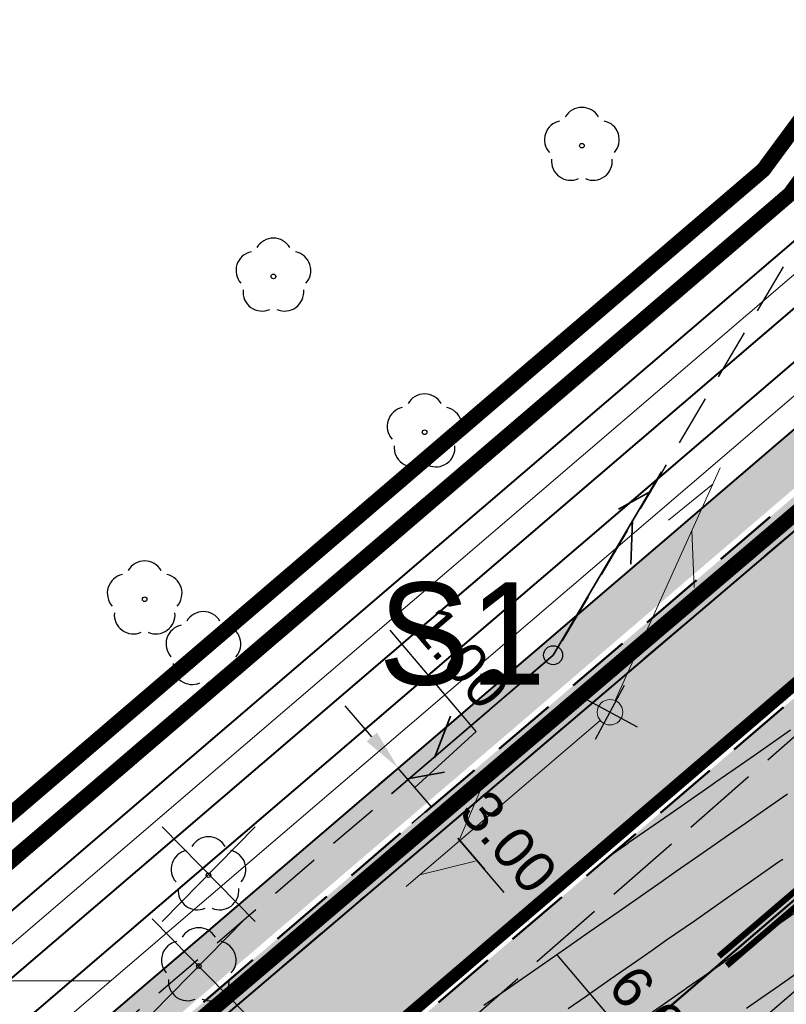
# Model space of a CAD drawing. Header units: metres. Extents: x 7429064 to 7431133, y 5709479 to 5714472.
# Tile 87 of 176: x 7429601 to 7429616, y 5709950 to 5709969. Entities that reach past the tile are written whole.
import ezdxf

# ---------------------------------------------------------------- set-up
doc = ezdxf.new("R2010")
doc.units = ezdxf.units.M
for name, pattern in [('1', [0]), ('12', [3, 1, -1, 0, -1]), ('2_KTCR01', [1.5, 1, -0.5]), ('2_KTJZ01', [2, 1.5, -0.5]), ('3_KTJZ01', [2, 1.5, -0.5]), ('4_SUPT_01', [0]), ('7_SUPT_01', [0]), ('8_SUPT_01', [0]), ('CENTER2', [1.125, 0.75, -0.125, 0.125, -0.125]), ('DASHED', [19.05, 12.7, -6.35]), ('HIDDEN', [0.375, 0.25, -0.125])]:
    doc.linetypes.add(name, pattern=pattern)
for name, color, linetype, lineweight in [('#proj słupy', 1, 'Continuous', 30), ('#proj. światłowód', 1, '2_KTCR01', 18), ('__AMprojkantech', 20, 'DASHED', 35), ('_D_7_PAS DROGOWY-LINIA ROZGR TEREN INW', 222, 'HIDDEN', 50), ('_D_7_PAS DROGOWY_PODZIAL', 1, 'Continuous', 50), ('_D_7_TEREN NIEZBEDNY DLA OB_BUD', 252, 'HIDDEN', 50), ('_D_8_Wymiary', 7, 'Continuous', 20), ('_skarpy', 84, 'Continuous', 40), ('_wycinka_ZUDP', 1, 'Continuous', 30), ('D_1_KOCIE OCZKA', 7, 'Continuous', 50), ('gaPoziome', 7, 'Continuous', 30), ('GMINA_L_0', 252, '12', 35), ('KRAWĘŻNIK BETONOWY 12_25 WYN 0 CM', 250, 'DASHED', 50), ('KRZYZE_L_0', 252, '1', 18), ('KTJZ_L_0', 252, '2_KTJZ01', 30), ('skarpa', 82, 'ŚLADY', 20), ('SUPM_T_0', 252, 'Continuous', 15), ('SUPT_L_0', 252, '4_SUPT_01', 18), ('SUPT_L_0_a', 252, '8_SUPT_01', 18)]:
    doc.layers.add(name, color=color, linetype=linetype, lineweight=lineweight)
for name, color, linetype in [('_1_Mapa', 7, 'Continuous'), ('_1_X-REFY', 7, 'Continuous'), ('C-TEREN', 7, 'Continuous'), ('D_1_LINIA_OPIS_ZJAZDY', 7, 'Continuous'), ('zzz.gaHSDomyslna', 7, 'Continuous')]:
    doc.layers.add(name, color=color, linetype=linetype)
doc.layers.add('_Brudnopis', color=22, linetype='Continuous', lineweight=50, plot=False)
doc.layers.add('D_2_HECZ_JEZDNIA KR3- NOWA KONSTRUKCJA', color=7, linetype='Continuous', lineweight=13, true_color=0x99e6ff, transparency=0.3)
doc.layers.add('D_2_HECZ_JEZDNIA KR3- NOWA KONSTRUKCJA G4', color=7, linetype='Continuous', lineweight=13, true_color=0xbdbdbd, transparency=0.3)
for name, color, linetype, lineweight, true_color in [('DZIALKA_L_0', 7, '1', 40, 0x008000), ('HECZ DROGI ROWEROWE', 7, 'Continuous', 13, 0xff8a8a), ('OBOP_T_1_a', 7, 'Continuous', 30, 0x008000)]:
    doc.layers.add(name, color=color, linetype=linetype, lineweight=lineweight, true_color=true_color)
doc.styles.add('major_arial', font='arial.ttf')
doc.styles.add('Styl Arial', font='arial.ttf', dxfattribs={"width": 0.8, "height": 0.9})
doc.linetypes.add('ŚLADY', pattern='A,3.81,[130,ltypeshp.shx,S=6.35,R=0,X=0,Y=0],3.81', length=7.62)
doc.dimstyles.new('1_500', dxfattribs={"dimtxt": 0.9, "dimasz": 1, "dimexe": 0.18, "dimexo": 0, "dimgap": 0.2, "dimtad": 4, "dimzin": 0, "dimdsep": 46, "dimtxsty": 'Styl Arial', "dimcen": 0.25, "dimclrd": 256, "dimclre": 256, "dimclrt": 256, "dimazin": 0, "dimtfac": 1, "dimtix": 1, "dimtmove": 1, "dimatfit": 3, "dimfxl": 0.18, "dimtolj": 1, "dimtzin": 0, "dimlwd": -1, "dimlwe": -1, "dimarcsym": 0})
doc.dimstyles.new('major_500', dxfattribs={"dimtxt": 0.8, "dimasz": 0.8, "dimexe": 0.5, "dimexo": 1, "dimgap": 0.3, "dimtad": 1, "dimzin": 1, "dimdsep": 46, "dimtxsty": 'major_arial', "dimcen": 0, "dimse1": 1, "dimse2": 1, "dimaunit": 1, "dimadec": 1, "dimazin": 0, "dimtfac": 1, "dimtix": 1, "dimtmove": 0, "dimatfit": 3, "dimfxl": 2, "dimfxlon": 1, "dimtolj": 1, "dimarcsym": 0})

# ---------------------------------------------------------------- blocks, each defined once
blk = doc.blocks.new('*D30')
at = {"layer": '_D_8_Wymiary', "transparency": 16777216}
blk.add_line((7429605.609, 5709940.657), (7429607.892, 5709937.599), dxfattribs=at)
blk.add_solid([(7429607.958, 5709937.649), (7429607.825, 5709937.549), (7429608.191, 5709937.198)], dxfattribs=at)
at = {"layer": 'Defpoints', "color": 0, "transparency": 16777216}
for p in [(7429590.245, 5709961.239), (7429608.191, 5709937.198)]:
    blk.add_point(p, dxfattribs=at)
at = {"layer": '_D_8_Wymiary', "transparency": 16777216, "insert": (7429606.152, 5709938.994), "char_height": 0.9, "attachment_point": 5, "rotation": 126.7395, "style": 'Styl Arial'}
blk.add_mtext('\\A1;R30.00', dxfattribs=at)
blk = doc.blocks.new('*D31')
at = {"layer": '_D_8_Wymiary', "color": 0, "lineweight": -2, "transparency": 16777216}
for p, q in [((7429617.128, 5709950.025), (7429616.39, 5709950.888)), ((7429605.927, 5709941.275), (7429616.107, 5709949.988)), ((7429605.732, 5709940.272), (7429604.994, 5709941.134))]:
    blk.add_line(p, q, dxfattribs=at)
at = {"layer": '_D_8_Wymiary', "color": 0, "transparency": 16777216}
for points in [[(7429616.021, 5709950.089), (7429616.194, 5709949.886), (7429616.715, 5709950.508)], [(7429605.84, 5709941.376), (7429606.014, 5709941.173), (7429605.319, 5709940.754)]]:
    blk.add_solid(points, dxfattribs=at)
at = {"layer": 'Defpoints', "color": 0, "transparency": 16777216}
for p in [(7429616.715, 5709950.508), (7429617.779, 5709949.265), (7429606.383, 5709939.512)]:
    blk.add_point(p, dxfattribs=at)
at = {"layer": '_D_8_Wymiary', "color": 0, "transparency": 16777216, "insert": (7429610.557, 5709946.169), "char_height": 0.8, "attachment_point": 5, "rotation": 40.559, "style": 'major_arial'}
blk.add_mtext('\\A1;15.00', dxfattribs=at)
blk = doc.blocks.new('*D50')
at = {"layer": '_D_8_Wymiary', "color": 0, "lineweight": -2, "transparency": 16777216}
for p, q in [((7429570.955, 5709917.088), (7429569.055, 5709915.462)), ((7429569.956, 5709915.18), (7429572.817, 5709911.837)), ((7429573.337, 5709911.229), (7429572.957, 5709910.904))]:
    blk.add_line(p, q, dxfattribs=at)
at = {"layer": '_D_8_Wymiary', "color": 0, "transparency": 16777216}
for points in [[(7429570.057, 5709915.266), (7429569.854, 5709915.093), (7429569.435, 5709915.787)], [(7429572.918, 5709911.923), (7429572.715, 5709911.75), (7429573.337, 5709911.229)]]:
    blk.add_solid(points, dxfattribs=at)
at = {"layer": 'Defpoints', "color": 0, "transparency": 16777216}
for p in [(7429625.541, 5709963.807), (7429573.437, 5709911.315), (7429573.337, 5709911.229)]:
    blk.add_point(p, dxfattribs=at)
at = {"layer": '_D_8_Wymiary', "color": 0, "transparency": 16777216, "insert": (7429571.924, 5709913.969), "char_height": 0.8, "attachment_point": 5, "rotation": 310.559, "style": 'major_arial'}
blk.add_mtext('\\A1;6.00', dxfattribs=at)
blk = doc.blocks.new('*D61')
at = {"layer": '_D_8_Wymiary', "color": 0, "lineweight": -2, "transparency": 16777216}
for p, q in [((7429610.718, 5709951.118), (7429611.099, 5709951.442)), ((7429614.086, 5709947.16), (7429611.237, 5709950.509)), ((7429614.604, 5709946.551), (7429614.223, 5709946.227))]:
    blk.add_line(p, q, dxfattribs=at)
at = {"layer": '_D_8_Wymiary', "color": 0, "transparency": 16777216}
for points in [[(7429611.338, 5709950.595), (7429611.135, 5709950.422), (7429610.718, 5709951.118)], [(7429614.187, 5709947.247), (7429613.984, 5709947.074), (7429614.604, 5709946.551)]]:
    blk.add_solid(points, dxfattribs=at)
at = {"layer": 'Defpoints', "color": 0, "transparency": 16777216}
for p in [(7429610.718, 5709951.118), (7429610.359, 5709950.812), (7429615.149, 5709947.015)]:
    blk.add_point(p, dxfattribs=at)
at = {"layer": '_D_8_Wymiary', "color": 0, "transparency": 16777216, "insert": (7429613.201, 5709949.294), "char_height": 0.8, "attachment_point": 5, "rotation": 310.3916, "style": 'major_arial'}
blk.add_mtext('\\A1;6.00', dxfattribs=at)
blk = doc.blocks.new('*D78')
at = {"layer": '_D_8_Wymiary', "color": 0, "lineweight": -2, "transparency": 16777216}
for p, q in [((7429567.485, 5709918.067), (7429567.864, 5709918.392)), ((7429568.915, 5709916.395), (7429568.005, 5709917.459)), ((7429570.955, 5709917.088), (7429569.055, 5709915.462))]:
    blk.add_line(p, q, dxfattribs=at)
at = {"layer": '_D_8_Wymiary', "color": 0, "transparency": 16777216}
for points in [[(7429568.106, 5709917.546), (7429567.904, 5709917.372), (7429567.485, 5709918.067)], [(7429569.016, 5709916.482), (7429568.814, 5709916.309), (7429569.435, 5709915.787)]]:
    blk.add_solid(points, dxfattribs=at)
at = {"layer": 'Defpoints', "color": 0, "transparency": 16777216}
for p in [(7429625.541, 5709963.807), (7429567.485, 5709918.067), (7429567.456, 5709918.042)]:
    blk.add_point(p, dxfattribs=at)
at = {"layer": '_D_8_Wymiary', "color": 0, "transparency": 16777216, "insert": (7429568.998, 5709917.388), "char_height": 0.8, "attachment_point": 5, "rotation": 310.559, "style": 'major_arial'}
blk.add_mtext('\\A1;3.00', dxfattribs=at)
blk = doc.blocks.new('*D80')
at = {"layer": '_D_8_Wymiary', "color": 0, "lineweight": -2, "transparency": 16777216}
for p, q in [((7429608.773, 5709953.404), (7429608.392, 5709953.08)), ((7429610.2, 5709951.727), (7429609.291, 5709952.795)), ((7429610.718, 5709951.118), (7429611.099, 5709951.442))]:
    blk.add_line(p, q, dxfattribs=at)
at = {"layer": '_D_8_Wymiary', "color": 0, "transparency": 16777216}
for points in [[(7429609.393, 5709952.881), (7429609.19, 5709952.708), (7429608.773, 5709953.404)], [(7429610.301, 5709951.814), (7429610.098, 5709951.641), (7429610.718, 5709951.118)]]:
    blk.add_solid(points, dxfattribs=at)
at = {"layer": 'Defpoints', "color": 0, "transparency": 16777216}
for p in [(7429608.773, 5709953.404), (7429608.817, 5709953.441), (7429610.359, 5709950.812)]:
    blk.add_point(p, dxfattribs=at)
at = {"layer": '_D_8_Wymiary', "color": 0, "transparency": 16777216, "insert": (7429610.285, 5709952.72), "char_height": 0.8, "attachment_point": 5, "rotation": 310.3916, "style": 'major_arial'}
blk.add_mtext('\\A1;3.00', dxfattribs=at)
blk = doc.blocks.new('*D81')
at = {"layer": '_D_8_Wymiary', "color": 0, "lineweight": -2, "transparency": 16777216}
for p, q in [((7429609.651, 5709954.885), (7429607.966, 5709956.866)), ((7429607.607, 5709954.775), (7429607.088, 5709955.384)), ((7429608.449, 5709953.785), (7429609.651, 5709954.885)), ((7429608.125, 5709954.166), (7429607.744, 5709953.842)), ((7429608.773, 5709953.404), (7429608.125, 5709954.166)), ((7429608.773, 5709953.404), (7429608.125, 5709954.166)), ((7429608.773, 5709953.404), (7429608.392, 5709953.08)), ((7429609.291, 5709952.795), (7429609.81, 5709952.186))]:
    blk.add_line(p, q, dxfattribs=at)
at = {"layer": '_D_8_Wymiary', "color": 0, "transparency": 16777216}
for points in [[(7429607.708, 5709954.861), (7429607.505, 5709954.689), (7429608.125, 5709954.166)], [(7429609.393, 5709952.881), (7429609.19, 5709952.708), (7429608.773, 5709953.404)]]:
    blk.add_solid(points, dxfattribs=at)
at = {"layer": 'Defpoints', "color": 0, "transparency": 16777216}
for p in [(7429608.125, 5709954.166), (7429608.137, 5709954.176), (7429608.817, 5709953.441)]:
    blk.add_point(p, dxfattribs=at)
at = {"layer": '_D_8_Wymiary', "color": 0, "transparency": 16777216, "insert": (7429609.348, 5709956.335), "char_height": 0.8, "attachment_point": 5, "rotation": 310.3916, "style": 'major_arial'}
blk.add_mtext('\\A1;1.00', dxfattribs=at)
blk = doc.blocks.new('A$C59100B2D')
at = {"layer": '_wycinka_ZUDP'}
for points in [[(0.701, -0.713), (-0.701, 0.713)], [(-0.7, -0.713), (0.701, 0.713)]]:
    blk.add_lwpolyline(points, dxfattribs=at)
blk = doc.blocks.new('4_OBOP02_01')
at = {"linetype": 'Continuous'}
blk.add_circle((0, 0), 0.045, dxfattribs=at)
for centre, start, end in [((0, 0.375), 30.1401, 149.8599), ((-0.357, 0.116), 102.1445, 221.86), ((0.357, 0.116), 318.14, 77.8555), ((-0.22, -0.303), 174.1482, 293.8542), ((0.22, -0.303), 246.1458, 5.8518)]:
    blk.add_arc(centre, 0.375, start, end, dxfattribs=at)
blk = doc.blocks.new('7_SUSM04_01')
at = {"linetype": 'Continuous'}
blk.add_circle((0, 0), 0.25, dxfattribs=at)
blk = doc.blocks.new('X-ref_MDCP_Szara')
at = {"layer": 'DZIALKA_L_0', "linetype": '1'}
blk.add_line((7429660.24, 5709996.55), (7429435.86, 5709805.65), dxfattribs=at)
at = {"layer": 'GMINA_L_0', "linetype": '12'}
blk.add_line((7429435.86, 5709805.65), (7429660.24, 5709996.55), dxfattribs=at)
at = {"layer": 'KRZYZE_L_0', "linetype": '1'}
blk.add_line((7429597.5, 5709950), (7429602.5, 5709950), dxfattribs=at)
at = {"layer": 'KTJZ_L_0', "linetype": '3_KTJZ01'}
blk.add_line((7429597.29, 5709938.53), (7429619.9, 5709958.3), dxfattribs=at)
at = {"layer": 'SUPT_L_0', "linetype": '7_SUPT_01'}
for p, q in [((7429608.282, 5709951.846), (7429612.08, 5709955.097)), ((7429609.307, 5709952.724), (7429609.742, 5709953.754)), ((7429608.548, 5709952.074), (7429609.632, 5709952.344))]:
    blk.add_line(p, q, dxfattribs=at)
at = {"layer": 'SUPT_L_0_a', "linetype": '8_SUPT_01'}
for p, q in [((7429612.373, 5709955.488), (7429614.429, 5709960.046)), ((7429613.418, 5709959.021), (7429614.285, 5709959.726)), ((7429613.918, 5709957.698), (7429613.874, 5709958.815))]:
    blk.add_line(p, q, dxfattribs=at)
at = {"layer": 'OBOP_T_1_a'}
for p in [(7429611.72, 5709966.35), (7429605.68, 5709963.79), (7429608.64, 5709960.74), (7429603.16, 5709957.47), (7429604.31, 5709956.48), (7429604.41, 5709952.07), (7429604.22, 5709950.29)]:
    blk.add_blockref('4_OBOP02_01', p, dxfattribs=at)
at = {"layer": 'SUPM_T_0'}
blk.add_blockref('7_SUSM04_01', (7429612.27, 5709955.26), dxfattribs=at)
blk = doc.blocks.new('#LEWO')
at = {"layer": '__AMprojkantech', "linetype": '1'}
for p, q in [((-2.31, 0.414), (-3.074, 0.002)), ((-0.005, 0.005), (-4.177, 0.018)), ((-3.116, -0.339), (-3.744, 0.033))]:
    blk.add_line(p, q, dxfattribs=at)
blk = doc.blocks.new('#PRAWO')
at = {"layer": '__AMprojkantech', "linetype": '1'}
for p, q in [((3.153, 1.559, 0.002), (3.783, 1.189, 0.002)), ((0.045, 1.201, 0.002), (4.216, 1.206, 0.002)), ((2.351, 0.802, 0.002), (3.113, 1.217, 0.002))]:
    blk.add_line(p, q, dxfattribs=at)
blk = doc.blocks.new('X-ref_Oświetlenie i teletechnika')
at = {"layer": '#proj słupy', "lineweight": 30}
for p, q in [((7429611.984, 5709954.73), (7429612.556, 5709955.79)), ((7429611.74, 5709955.546), (7429612.8, 5709954.974))]:
    blk.add_line(p, q, dxfattribs=at)
at = {"layer": '#proj słupy', "linetype": '1'}
blk.add_circle((7429611.157, 5709956.376), 0.186, dxfattribs=at)
at = {"layer": '#proj. światłowód', "lineweight": 30, "flags": 128}
blk.add_lwpolyline([(7429617.95, 5709967.85), (7429611.163, 5709956.371), (7429573.165, 5709923.859), (7429535.247, 5709891.397), (7429497.339, 5709858.957), (7429459.29, 5709826.673), (7429421.225, 5709794.375), (7429383.144, 5709762.063), (7429345.12, 5709729.801), (7429305.765, 5709699.935), (7429266.407, 5709683.285), (7429226.48, 5709664.88)], dxfattribs=at)
at = {"layer": '#proj słupy', "lineweight": 30}
for name, p, rotation in [('#PRAWO', (7429612.168, 5709955.724, -0.002), 59.32421703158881), ('#LEWO', (7429611.165, 5709956.375), 40.79288941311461)]:
    blk.add_blockref(name, p, dxfattribs=dict(at, rotation=rotation))
at = {"layer": '#proj słupy', "color": 0, "linetype": 'Continuous', "lineweight": 40, "insert": (7429607.741, 5709957.799), "char_height": 2, "attachment_point": 1}
blk.add_mtext_dynamic_manual_height_columns('S1', width=2.28781, gutter_width=1, heights=[0], dxfattribs=at)
blk = doc.blocks.new('gaHSPos')
at = {"color": 0, "linetype": 'Continuous', "lineweight": 0}
blk.add_point((0, 0), dxfattribs=at)
blk = doc.blocks.new('*U269')
at = {"layer": 'zzz.gaHSDomyslna', "color": 140}
for points in [[(4.545, 4.048, 0.12, 0.12, 0), (-0.078, 0.091, 0.12, 0.12, 0)], [(4.701, 3.866, 0.12, 0.12, 0), (0.078, -0.091, 0.12, 0.12, 0)]]:
    blk.add_lwpolyline(points, format="xyseb", dxfattribs=at)
at = {"color": 140}
for p in [(4.623, 3.957), (0, 0)]:
    blk.add_blockref('gaHSPos', p, dxfattribs=at)
blk = doc.blocks.new('*U272')
at = {"color": 140}
blk.add_blockref('gaHSPos', (33.352, 28.545), dxfattribs=at)
blk = doc.blocks.new('*U211')
at = {"layer": 'zzz.gaHSDomyslna', "color": 140}
blk.add_lwpolyline([(0, 0, 0.24, 0.24, 0), (59.489, 50.476, 0.24, 0.24, 0), (179.447, 153.144, 0.24, 0.24, 0)], format="xyseb", dxfattribs=at)
blk = doc.blocks.new('spearator')
at = {"layer": 'D_1_KOCIE OCZKA'}
h = blk.add_hatch(color=12, dxfattribs=at)
h.dxf.hatch_style = 1
edge = h.paths.add_edge_path()
edge.add_line((7429810.877, 5710121.625), (7429811.641, 5710122.271))
edge.add_arc((7429811.592, 5710122.328), 0.075, 310.2315, 490.2315)
edge.add_line((7429811.544, 5710122.386), (7429810.781, 5710121.74))
edge.add_arc((7429810.829, 5710121.683), 0.075, 130.2315, 310.2315)
at = {"layer": 'D_1_KOCIE OCZKA', "lineweight": 18, "flags": 128}
blk.add_lwpolyline([(7429810.877, 5710121.625), (7429811.641, 5710122.271, 1), (7429811.544, 5710122.386), (7429810.781, 5710121.74, 1)], format="xyb", close=True, dxfattribs=at)
blk = doc.blocks.new('X-ref_SOR')
at = {"layer": 'D_1_KOCIE OCZKA', "rotation": 0.327517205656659}
for p in [(32563.265, -42546.037), (32559.77, -42549.028)]:
    blk.add_blockref('spearator', p, dxfattribs=at)
at = {"layer": 'gaPoziome'}
for name, p in [('*U211', (7429440.741, 5709806.344)), ('*U269', (7429614.479, 5709950.39)), ('*U272', (7429581.127, 5709921.845))]:
    blk.add_blockref(name, p, dxfattribs=at)
blk = doc.blocks.new('x-ref_warstwice')
at = {"layer": 'C-TEREN', "color": 42, "linetype": 'HIDDEN', "lineweight": 25, "ltscale": 10}
for points, elevation in [([(7429615.803, 5709954.907), (7429615.096, 5709954.415), (7429614.34, 5709953.889), (7429614.271, 5709953.84), (7429614.206, 5709953.795), (7429613.446, 5709953.266), (7429612.634, 5709952.7), (7429612.621, 5709952.692), (7429612.61, 5709952.684), (7429612.265, 5709952.444)], 179.36), ([(7429615.746, 5709953.655), (7429615.275, 5709953.327), (7429614.921, 5709953.081), (7429614.59, 5709952.85), (7429614.096, 5709952.506), (7429613.568, 5709952.139), (7429613.272, 5709951.932), (7429612.994, 5709951.739), (7429612.447, 5709951.358), (7429611.862, 5709950.951), (7429611.622, 5709950.784), (7429611.398, 5709950.627), (7429610.797, 5709950.209), (7429610.156, 5709949.763), (7429609.973, 5709949.635), (7429609.801, 5709949.516)], 179.38), ([(7429616.157, 5709951.516), (7429615.397, 5709950.987), (7429614.584, 5709950.421), (7429614.572, 5709950.413), (7429614.561, 5709950.405), (7429614.216, 5709950.165), (7429613.762, 5709949.849), (7429613.747, 5709949.838), (7429613.731, 5709949.827), (7429612.923, 5709949.264)], 179.42), ([(7429616.047, 5709950.227), (7429615.519, 5709949.86), (7429615.222, 5709949.653), (7429614.945, 5709949.46)], 179.44)]:
    blk.add_lwpolyline(points, dxfattribs=dict(at, elevation=elevation))
at = {"layer": 'C-TEREN', "color": 46, "linetype": 'Continuous', "lineweight": 30, "elevation": 179.4}
blk.add_lwpolyline([(7429615.653, 5709952.378), (7429615.571, 5709952.321), (7429614.975, 5709951.905), (7429614.747, 5709951.747), (7429614.503, 5709951.577), (7429613.922, 5709951.172), (7429613.378, 5709950.794), (7429613.097, 5709950.598), (7429612.797, 5709950.389), (7429612.272, 5709950.024), (7429611.782, 5709949.682), (7429611.448, 5709949.45)], dxfattribs=at)
blk = doc.blocks.new('*D143')
at = {"layer": '_D_8_Wymiary', "transparency": 16777216}
blk.add_line((7429619.379, 5709969.237), (7429622.655, 5709967.279), dxfattribs=at)
blk.add_arc((7429605.918, 5709977.285), 20, 324.5953, 329.3844, dxfattribs=at)
blk.add_solid([(7429622.697, 5709967.35), (7429622.612, 5709967.207), (7429623.084, 5709967.022)], dxfattribs=at)
at = {"layer": 'Defpoints', "color": 0, "transparency": 16777216}
for p in [(7429605.918, 5709977.285), (7429623.084, 5709967.022)]:
    blk.add_point(p, dxfattribs=at)
at = {"layer": '_D_8_Wymiary', "transparency": 16777216, "insert": (7429620.515, 5709967.906), "char_height": 0.9, "attachment_point": 5, "rotation": 149.1265, "style": 'Styl Arial'}
blk.add_mtext('\\A1;R20.00', dxfattribs=at)
blk = doc.blocks.new('OŚ_Dąbrowskiego_1')
at = {"layer": '_D_8_Wymiary', "color": 1, "linetype": 'CENTER2', "lineweight": 35, "flags": 128}
blk.add_lwpolyline([(7429230.998, 5709660.664), (7429273.145, 5709676.622, 0.085629), (7429337.582, 5709714.618), (7429502.301, 5709854.381), (7429714.669, 5710036.139), (7429868.111, 5710165.952)], format="xyb", dxfattribs=at)

msp = doc.modelspace()

# ---------------------------------------------------------------- hatches: boundary and pattern name
at = {"layer": 'D_2_HECZ_JEZDNIA KR3- NOWA KONSTRUKCJA'}
h = msp.add_hatch(color=256, dxfattribs=at)
h.dxf.hatch_style = 1
edge = h.paths.add_edge_path()
edge.add_arc((7429610.557, 5709990.469), 30, 310.559, 314.2935)
edge.add_arc((7429610.557, 5709990.469), 30, 314.2935, 325.3941)
edge.add_line((7429635.249, 5709973.431), (7429635.899, 5709972.672))
edge.add_line((7429635.899, 5709972.672), (7429667.702, 5709999.89))
edge.add_line((7429667.702, 5709999.89), (7429675.246, 5710006.347))
edge.add_line((7429675.246, 5710006.347), (7429712.724, 5710038.423))
edge.add_line((7429712.724, 5710038.423), (7429823.828, 5710132.378))
edge.add_line((7429823.828, 5710132.378), (7429834.316, 5710141.377))
edge.add_line((7429834.316, 5710141.377), (7429846.156, 5710151.524))
edge.add_line((7429846.156, 5710151.524), (7429850.099, 5710146.734))
edge.add_line((7429850.099, 5710146.734), (7429838.187, 5710136.85))
edge.add_line((7429838.187, 5710136.85), (7429827.698, 5710127.833))
edge.add_line((7429827.698, 5710127.833), (7429716.613, 5710033.854))
edge.add_line((7429716.613, 5710033.854), (7429633.474, 5709962.699))
edge.add_arc((7429636.726, 5709958.9), 5, 130.559, 193.2571)
edge.add_line((7429631.859, 5709957.753), (7429636.051, 5709939.958))
edge.add_line((7429636.051, 5709939.958), (7429630.653, 5709938.888))
edge.add_line((7429630.653, 5709938.888), (7429629.491, 5709943.821))
edge.add_arc((7429623.651, 5709942.445), 6, 13.2571, 130.559)
edge.add_line((7429619.749, 5709947.003), (7429619.729, 5709946.986))
edge.add_line((7429619.729, 5709946.986), (7429617.779, 5709949.265))
edge.add_line((7429617.779, 5709949.265), (7429606.383, 5709939.512))
edge.add_line((7429606.383, 5709939.512), (7429594.274, 5709929.149))
edge.add_line((7429594.274, 5709929.149), (7429594.825, 5709928.314))
edge.add_line((7429594.825, 5709928.314), (7429589.708, 5709924.935))
edge.add_arc((7429606.237, 5709899.9), 30, 123.434, 130.559)
edge.add_line((7429586.73, 5709922.692), (7429529.23, 5709873.48))
edge.add_line((7429529.23, 5709873.48), (7429502.179, 5709850.343))
edge.add_line((7429502.179, 5709850.343), (7429339.523, 5709712.33))
edge.add_arc((7429194.822, 5709882.942), 223.711, 294.66533, 310.3021, ccw=False)
edge.add_arc((7429190.304, 5709894.737), 236.317, 290.79615, 294.46753, ccw=False)
edge.add_line((7429274.207, 5709673.816), (7429245.41, 5709663.13))
edge.add_line((7429245.41, 5709663.13), (7429242.106, 5709661.907))
edge.add_line((7429242.106, 5709661.907), (7429240.354, 5709666.717))
edge.add_line((7429240.354, 5709666.717), (7429244.254, 5709668.201))
edge.add_line((7429244.254, 5709668.201), (7429272.082, 5709679.428))
edge.add_arc((7429195.246, 5709882.369), 217, 290.73736, 310.31443)
edge.add_line((7429335.641, 5709716.905), (7429500.355, 5709856.664))
edge.add_line((7429500.355, 5709856.664), (7429629.269, 5709966.997))
edge.add_line((7429629.269, 5709966.997), (7429630.064, 5709967.677))
at = {"layer": 'D_2_HECZ_JEZDNIA KR3- NOWA KONSTRUKCJA G4'}
h = msp.add_hatch(color=256, dxfattribs=at)
h.dxf.hatch_style = 1
edge = h.paths.add_edge_path()
edge.add_line((7429436.829, 5709806.854), (7429498.316, 5709859.026))
edge.add_line((7429498.316, 5709859.026), (7429619.429, 5709962.682))
edge.add_line((7429619.429, 5709962.682), (7429618.857, 5709963.351))
edge.add_line((7429618.857, 5709963.351), (7429497.761, 5709859.709))
edge.add_line((7429497.761, 5709859.709), (7429436.185, 5709807.462))
edge.add_arc((7429439.235, 5709810.05), 4, 220.3144, 233.0231)
at = {"layer": 'HECZ DROGI ROWEROWE'}
h = msp.add_hatch(color=256, dxfattribs=at)
h.dxf.hatch_style = 1
edge = h.paths.add_edge_path()
edge.add_arc((7429796.82, 5710136.433), 20.404, 308.0322, 334.2528)
edge.add_arc((7429835.93, 5710116.897), 23.318, 143.7897, 152.7624, ccw=False)
edge.add_arc((7429839.325, 5710112.767), 28.527, 132.1511, 141.1238, ccw=False)
edge.add_line((7429820.181, 5710133.917), (7429834.124, 5710145.713))
edge.add_arc((7429837.354, 5710141.896), 5, 102.0154, 130.2315, ccw=False)
edge.add_line((7429836.313, 5710146.786), (7429842.063, 5710148.01))
edge.add_line((7429842.063, 5710148.01), (7429845.234, 5710150.73))
edge.add_line((7429845.234, 5710150.73), (7429843.045, 5710150.264))
edge.add_arc((7429842.629, 5710152.22), 2, 169.0596, 282.0154, ccw=False)
edge.add_line((7429840.665, 5710152.6), (7429846.908, 5710184.895))
edge.add_arc((7429848.38, 5710184.61), 1.5, 109.3988, 169.0596, ccw=False)
edge.add_line((7429847.882, 5710186.025), (7429848.854, 5710186.367))
edge.add_line((7429848.854, 5710186.367), (7429847.265, 5710191.424))
edge.add_line((7429847.265, 5710191.424), (7429846.903, 5710192.479))
edge.add_line((7429846.903, 5710192.479), (7429845.675, 5710198.449))
edge.add_arc((7429825.958, 5710195.082), 20.002, -10.9391, 9.6882, ccw=False)
edge.add_line((7429845.597, 5710191.287), (7429839.403, 5710159.242))
edge.add_arc((7429819.766, 5710163.038), 20, 310.2315, 349.0596, ccw=False)
edge.add_line((7429832.684, 5710147.769), (7429817.64, 5710135.042))
edge.add_arc((7429832.495, 5710117.483), 23, 130.2315, 151.7604)
edge.add_arc((7429794.613, 5710137.829), 20, 310.2315, 331.7604, ccw=False)
edge.add_line((7429807.531, 5710122.56), (7429710.78, 5710040.708))
edge.add_line((7429710.78, 5710040.708), (7429674.341, 5710009.522))
edge.add_arc((7429663.288, 5710022.437), 17, 303.434, 310.559, ccw=False)
edge.add_line((7429672.654, 5710008.25), (7429665.175, 5710003.312))
edge.add_arc((7429654.155, 5710020.002), 20, 287.2523, 303.434, ccw=False)
edge.add_line((7429660.087, 5710000.902), (7429655.396, 5709999.445))
edge.add_arc((7429662.069, 5709977.958), 22.5, 107.2523, 130.559)
edge.add_line((7429647.439, 5709995.052), (7429638.424, 5709987.337))
edge.add_arc((7429653.054, 5709970.242), 22.5, 130.559, 144.5953)
edge.add_line((7429634.715, 5709983.278), (7429621.962, 5709965.306))
edge.add_arc((7429606.364, 5709977.009), 19.5, 310.559, 323.1201, ccw=False)
edge.add_line((7429619.043, 5709962.194), (7429498.409, 5709858.948))
edge.add_line((7429498.409, 5709858.948), (7429409.747, 5709783.718))
edge.add_line((7429409.747, 5709783.718), (7429333.7, 5709719.193))
edge.add_arc((7429195.246, 5709882.369), 214, 294.99294, 310.31443, ccw=False)
edge.add_line((7429285.662, 5709688.408), (7429286.787, 5709685.755))
edge.add_arc((7429195.216, 5709882.43), 216.948, 294.96649, 310.31053)
edge.add_line((7429335.566, 5709716.997), (7429500.277, 5709856.756))
edge.add_line((7429500.277, 5709856.756), (7429621.38, 5709960.403))
edge.add_line((7429621.38, 5709960.403), (7429627.625, 5709965.748))
edge.add_line((7429627.625, 5709965.748), (7429629.904, 5709967.698))
edge.add_line((7429629.904, 5709967.698), (7429629.179, 5709968.529))
edge.add_arc((7429630.687, 5709969.843), 2, 144.5953, 221.0823, ccw=False)
edge.add_line((7429629.056, 5709971.002), (7429636.752, 5709981.829))
edge.add_arc((7429653.054, 5709970.242), 20, 130.559, 144.5953, ccw=False)
edge.add_line((7429640.049, 5709985.437), (7429649.631, 5709993.62))
edge.add_arc((7429662.069, 5709977.958), 20, 107.2523, 128.4533, ccw=False)
edge.add_line((7429656.137, 5709997.058), (7429665.185, 5709999.868))
edge.add_line((7429665.185, 5709999.868), (7429673.721, 5710005.504))
edge.add_arc((7429657.258, 5710030.439), 29.88, 303.434, 310.559)
edge.add_line((7429676.687, 5710007.738), (7429712.64, 5710038.509))
edge.add_line((7429712.64, 5710038.509), (7429809.391, 5710120.361))
edge.add_line((7429809.391, 5710120.361), (7429809.391, 5710120.361))

# ---------------------------------------------------------------- linework, layer by layer
at = {"layer": '_Brudnopis', "flags": 128}
msp.add_lwpolyline([(7429230.998, 5709660.664), (7429273.145, 5709676.622, 0.085605), (7429337.585, 5709714.618), (7429368.823, 5709741.125), (7429502.301, 5709854.381), (7429714.669, 5710036.139), (7429868.111, 5710165.952)], format="xyb", dxfattribs=at)
at = {"layer": '_D_7_PAS DROGOWY-LINIA ROZGR TEREN INW', "ltscale": 10, "const_width": 0.3, "flags": 128}
msp.add_lwpolyline([(7429287.498, 5709689.141), (7429307.71, 5709696.948), (7429435.698, 5709805.84), (7429660.078, 5709996.74), (7429836.288, 5710146.69)], dxfattribs=at)
at = {"layer": '_D_7_PAS DROGOWY_PODZIAL', "ltscale": 0.2, "const_width": 0.3, "flags": 128}
msp.add_lwpolyline([(7429838.788, 5710158.699), (7429835.061, 5710151.867), (7429707.929, 5710044.059), (7429670.336, 5710012.083), (7429661.685, 5710006.163), (7429648.718, 5710002.136), (7429632.935, 5709988.628), (7429615.789, 5709965.397), (7429495.458, 5709862.411), (7429330.756, 5709722.662), (7429319.402, 5709713.684), (7429307.842, 5709705.758), (7429296.806, 5709699.189), (7429282.846, 5709692.117), (7429269.349, 5709686.304), (7429250.2, 5709678.58), (7429239.824, 5709670.46)], dxfattribs=at)
at = {"layer": '_D_7_TEREN NIEZBEDNY DLA OB_BUD', "ltscale": 10, "const_width": 0.3, "flags": 128}
msp.add_lwpolyline([(7429838.642, 5710133.498), (7429838.163, 5710130.983), (7429669.785, 5709988.07), (7429674.221, 5709982.833), (7429665.132, 5709974.906), (7429667.705, 5709971.871), (7429662.832, 5709967.707), (7429665.637, 5709964.494), (7429637.109, 5709939.516), (7429616.438, 5709933.991), (7429410.711, 5709758.425), (7429398.46, 5709756.965), (7429363.725, 5709727.377), (7429364.497, 5709726.485), (7429330.157, 5709696.304), (7429317.553, 5709687.475), (7429303.139, 5709679.24), (7429296.402, 5709677.454), (7429295.854, 5709678.755), (7429285.213, 5709675.171), (7429285.468, 5709665.629), (7429278.469, 5709665.47), (7429278.347, 5709670.061), (7429254.481, 5709660.887), (7429229.937, 5709651.368), (7429224.487, 5709665.833), (7429244.657, 5709675.131), (7429249.847, 5709679.192), (7429269.079, 5709686.95), (7429282.549, 5709692.752), (7429296.468, 5709699.803), (7429307.464, 5709706.348), (7429318.986, 5709714.248), (7429330.313, 5709723.204), (7429495.004, 5709862.943), (7429615.273, 5709965.877), (7429632.42, 5709989.108), (7429648.373, 5710002.762), (7429661.377, 5710006.8), (7429669.911, 5710012.64), (7429707.476, 5710044.593), (7429834.508, 5710152.316), (7429838.121, 5710158.939), (7429844.755, 5710193.28), (7429843.741, 5710206.48), (7429852.314, 5710203.598), (7429849.368, 5710188.375), (7429850.227, 5710185.684), (7429848.746, 5710185.163), (7429846.827, 5710175.247), (7429842.58, 5710153.283), (7429856.534, 5710164.104), (7429864.199, 5710154.59)], close=True, dxfattribs=at)
at = {"layer": '_skarpy', "flags": 128}
for points in [[(7429616.277, 5709964.828), (7429495.945, 5709861.84), (7429436.082, 5709811.047)], [(7429616.927, 5709964.068), (7429496.593, 5709861.079), (7429436.24, 5709809.869)], [(7429617.447, 5709963.46), (7429497.112, 5709860.47), (7429436.431, 5709808.983)], [(7429618.097, 5709962.7), (7429497.761, 5709859.709), (7429436.948, 5709808.109)]]:
    msp.add_lwpolyline(points, dxfattribs=at)
at = {"layer": 'KRAWĘŻNIK BETONOWY 12_25 WYN 0 CM', "ltscale": 0.1, "flags": 128}
msp.add_lwpolyline([(7429622.219, 5709965.698, -0.061321), (7429618.922, 5709962.09), (7429498.409, 5709858.948), (7429333.7, 5709719.193, -0.068134), (7429284.749, 5709687.985)], format="xyb", dxfattribs=at)
msp.add_lwpolyline([(7429621.458, 5709960.312), (7429500.355, 5709856.664), (7429441.823, 5709807)], dxfattribs=at)
at = {"layer": 'skarpa', "ltscale": 0.04}
for points in [[(7429616.602, 5709964.448), (7429496.269, 5709861.459), (7429436.408, 5709810.667)], [(7429617.772, 5709963.08), (7429497.436, 5709860.089), (7429436.656, 5709808.517)]]:
    msp.add_lwpolyline(points, dxfattribs=at)

# ---------------------------------------------------------------- block references
at = {"layer": '_1_Mapa'}
msp.add_blockref('X-ref_MDCP_Szara', (0, 0), dxfattribs=at)
at = {"layer": '_1_X-REFY'}
for name in ['X-ref_SOR', 'X-ref_Oświetlenie i teletechnika', 'OŚ_Dąbrowskiego_1', 'x-ref_warstwice']:
    msp.add_blockref(name, (0, 0), dxfattribs=at)
at = {"layer": '_wycinka_ZUDP', "xscale": -1.3, "yscale": 1.3, "zscale": 1.3}
for p in [(7429604.412, 5709952.088), (7429604.216, 5709950.291)]:
    msp.add_blockref('A$C59100B2D', p, dxfattribs=at)

# ---------------------------------------------------------------- texts
at = {"layer": 'D_1_LINIA_OPIS_ZJAZDY', "color": 7, "linetype": 'Continuous', "lineweight": -3, "insert": (7429609.458, 5709977.525), "char_height": 1, "width": 16.43857, "attachment_point": 4, "rotation": 310.2507, "style": 'Styl Arial'}
msp.add_mtext('Zjazd techniczny nr 2\\P(przepust nr 2)', dxfattribs=at)

# ---------------------------------------------------------------- dimensions: what is measured, and where the dimension line sits
at = {"layer": '_D_8_Wymiary'}
for center, mpoint, picture, middle in [((7429605.918, 5709977.285), (7429623.084, 5709967.022), '*D143', (7429620.802, 5709968.386)), ((7429590.245, 5709961.239), (7429608.191, 5709937.198), '*D30', (7429606.601, 5709939.328))]:
    dim = msp.add_radius_dim(center=center, mpoint=mpoint, dimstyle='1_500', override={"dimscale": 0.5}, dxfattribs=at)
    dim.commit()
    dim.dimension.update_dxf_attribs({"geometry": picture, "text_midpoint": middle, "dimtype": 132})
for base, p1, p2, angle, picture, middle in [((7429567.485, 5709918.067), (7429625.541, 5709963.807), (7429567.456, 5709918.042), 130.559, '*D78', (7429568.998, 5709917.388)), ((7429573.337, 5709911.229), (7429625.541, 5709963.807), (7429573.437, 5709911.315), 130.559, '*D50', (7429571.924, 5709913.969)), ((7429608.773, 5709953.404), (7429610.359, 5709950.812), (7429608.817, 5709953.441), 130.3916, '*D80', (7429610.285, 5709952.72)), ((7429610.718, 5709951.118), (7429615.149, 5709947.015), (7429610.359, 5709950.812), 130.3916, '*D61', (7429613.201, 5709949.294))]:
    dim = msp.add_linear_dim(base=base, p1=p1, p2=p2, angle=angle, dimstyle='major_500', override={"dimse1": 0, "dimse2": 0, "dimtmove": 1}, dxfattribs=at)
    dim.commit()
    dim.dimension.update_dxf_attribs({"geometry": picture, "text_midpoint": middle})
dim = msp.add_linear_dim(base=(7429608.125, 5709954.166), p1=(7429608.817, 5709953.441), p2=(7429608.137, 5709954.176), angle=130.3916, dimstyle='major_500', override={"dimse1": 0, "dimse2": 0, "dimtmove": 1}, dxfattribs=at)
dim.commit()
dim.dimension.update_dxf_attribs({"geometry": '*D81', "text_midpoint": (7429609.457, 5709955.114), "dimtype": 128})
dim = msp.add_aligned_dim(p1=(7429606.383, 5709939.512), p2=(7429617.779, 5709949.265), distance=1.636, dimstyle='major_500', override={"dimse1": 0, "dimse2": 0}, dxfattribs=at)
dim.commit()
dim.dimension.update_dxf_attribs({"geometry": '*D31', "text_midpoint": (7429610.557, 5709946.169)})

doc.saveas('drawing.dxf')
